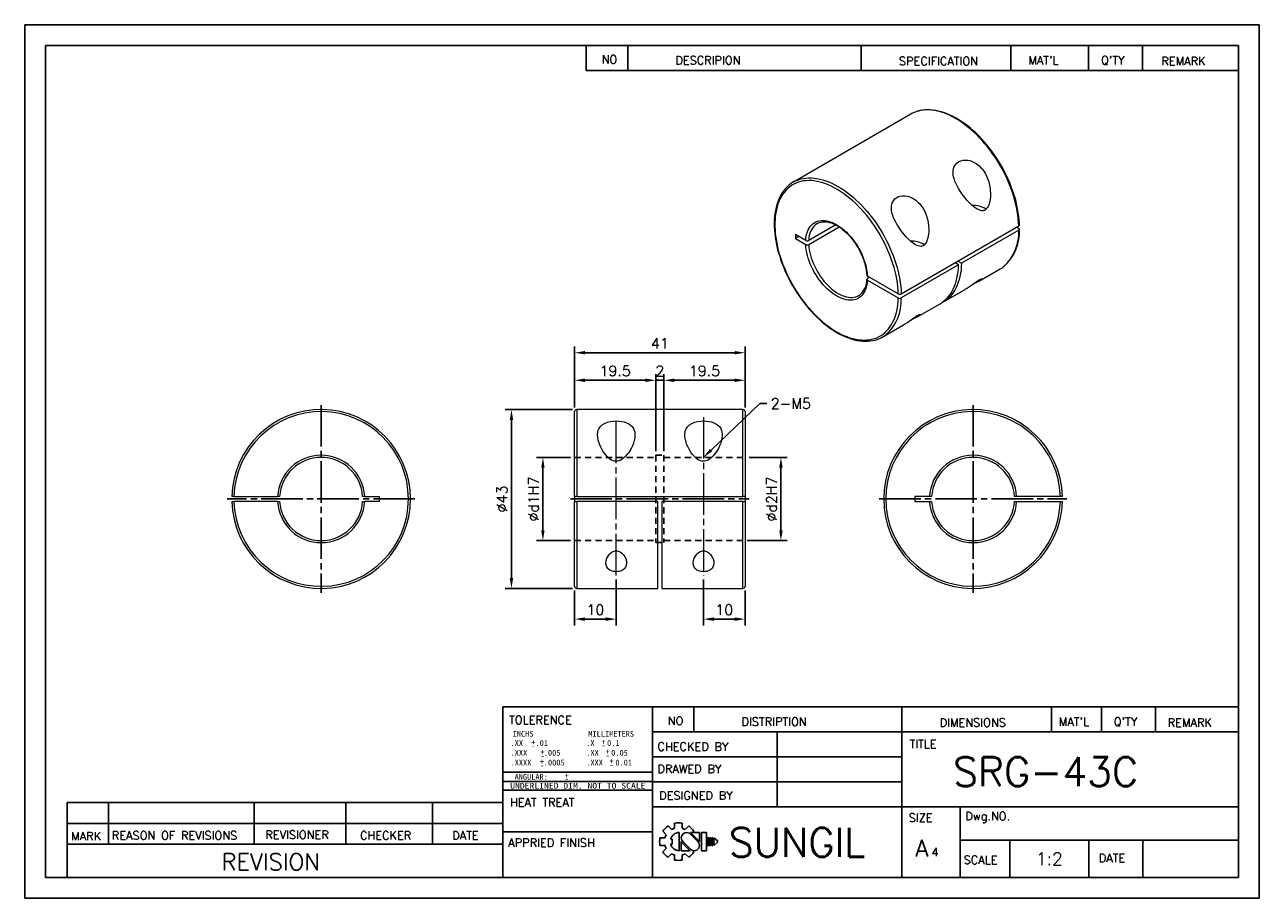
# Model space of a CAD drawing. Extents: x 10 to 307, y 10 to 220.
import ezdxf
from ezdxf.enums import TextEntityAlignment as Align

# ---------------------------------------------------------------- set-up
doc = ezdxf.new("R2010")
doc.units = 0
doc.header["$LTSCALE"] = 0.5
doc.header["$MEASUREMENT"] = 0
doc.linetypes.add('CENTER', pattern=[27, 20, -2, 3, -2])
doc.linetypes.add('HIDDEN', pattern=[5, 3, -2])
doc.layers.get('0').update_dxf_attribs({"linetype": 'CONTINUOUS'})
doc.layers.get('Defpoints').update_dxf_attribs({"linetype": 'CONTINUOUS'})
doc.layers.add('DIM', color=4, linetype='CONTINUOUS')
doc.styles.add('MONOTXT', font='DotumChe.ttf')
doc.styles.get("Standard").update_dxf_attribs({"font": 'romans.shx', "bigfont": 'whgtxt.shx'})
doc.dimstyles.new('LIM', dxfattribs={"dimtxt": 2.5, "dimasz": 2.5, "dimexe": 1.5, "dimexo": 1, "dimgap": 1, "dimtad": 1, "dimdec": 3, "dimzin": 9, "dimdsep": 46, "dimtxsty": 'Standard', "dimcen": 2.5, "dimclrd": 1, "dimclre": 1, "dimadec": 0, "dimazin": 0, "dimtfac": 1, "dimtdec": 3, "dimtmove": 0, "dimatfit": 3, "dimfxl": 0, "dimtolj": 1, "dimtzin": 0, "dimarcsym": 0})

# ---------------------------------------------------------------- blocks, each defined once
blk = doc.blocks.new('*D131')
at = {"color": 1, "lineweight": -2}
for p, q in [((142.29, 127.99), (142.29, 136.03)), ((144.79, 134.53), (159.29, 134.53)), ((161.79, 117.49), (161.79, 136.03))]:
    blk.add_line(p, q, dxfattribs=at)
at = {"color": 1}
for points in [[(144.79, 134.94), (144.79, 134.11), (142.29, 134.53)], [(159.29, 134.94), (159.29, 134.11), (161.79, 134.53)]]:
    blk.add_solid(points, dxfattribs=at)
at = {"layer": 'Defpoints', "color": 0}
for p in [(161.79, 134.53), (142.29, 126.99), (161.79, 116.49)]:
    blk.add_point(p, dxfattribs=at)
at = {"color": 0, "insert": (152.04, 136.78), "char_height": 2.5, "attachment_point": 5}
blk.add_mtext('\\A1;19.5', dxfattribs=at)
blk = doc.blocks.new('*D132')
at = {"color": 1, "lineweight": -2}
for p, q in [((163.79, 117.49), (163.79, 136.03)), ((180.79, 134.53), (166.29, 134.53)), ((183.29, 127.99), (183.29, 136.03))]:
    blk.add_line(p, q, dxfattribs=at)
at = {"color": 1}
for points in [[(166.29, 134.94), (166.29, 134.11), (163.79, 134.53)], [(180.79, 134.94), (180.79, 134.11), (183.29, 134.53)]]:
    blk.add_solid(points, dxfattribs=at)
at = {"layer": 'Defpoints', "color": 0}
for p in [(163.79, 134.53), (183.29, 126.99), (163.79, 116.49)]:
    blk.add_point(p, dxfattribs=at)
at = {"color": 0, "insert": (173.54, 136.78), "char_height": 2.5, "attachment_point": 5}
blk.add_mtext('\\A1;19.5', dxfattribs=at)
blk = doc.blocks.new('*D133')
at = {"color": 1, "lineweight": -2}
for p, q in [((159.29, 134.53), (156.79, 134.53)), ((161.79, 117.49), (161.79, 136.03)), ((161.79, 134.53), (163.79, 134.53)), ((163.79, 117.49), (163.79, 136.03)), ((166.29, 134.53), (168.79, 134.53))]:
    blk.add_line(p, q, dxfattribs=at)
at = {"color": 1}
for points in [[(159.29, 134.94), (159.29, 134.11), (161.79, 134.53)], [(166.29, 134.94), (166.29, 134.11), (163.79, 134.53)]]:
    blk.add_solid(points, dxfattribs=at)
at = {"layer": 'Defpoints', "color": 0}
for p in [(163.79, 134.53), (161.79, 116.49), (163.79, 116.49)]:
    blk.add_point(p, dxfattribs=at)
at = {"color": 0, "insert": (162.79, 136.78), "char_height": 2.5, "attachment_point": 5}
blk.add_mtext('\\A1;2', dxfattribs=at)
blk = doc.blocks.new('*D134')
at = {"color": 1, "lineweight": -2}
for p, q in [((142.29, 127.99), (142.29, 142.65)), ((183.29, 127.99), (183.29, 142.65)), ((144.79, 141.15), (180.79, 141.15))]:
    blk.add_line(p, q, dxfattribs=at)
at = {"color": 1}
for points in [[(144.79, 141.56), (144.79, 140.73), (142.29, 141.15)], [(180.79, 141.56), (180.79, 140.73), (183.29, 141.15)]]:
    blk.add_solid(points, dxfattribs=at)
at = {"layer": 'Defpoints', "color": 0}
for p in [(183.29, 141.15), (142.29, 126.99), (183.29, 126.99)]:
    blk.add_point(p, dxfattribs=at)
at = {"color": 0, "insert": (162.79, 143.4), "char_height": 2.5, "attachment_point": 5}
blk.add_mtext('\\A1;41', dxfattribs=at)
blk = doc.blocks.new('*D135')
at = {"color": 1, "lineweight": -2}
for p, q in [((152.29, 86.63), (152.29, 75.61)), ((142.29, 83.99), (142.29, 75.61)), ((144.79, 77.11), (149.79, 77.11))]:
    blk.add_line(p, q, dxfattribs=at)
at = {"color": 1}
for points in [[(144.79, 77.53), (144.79, 76.69), (142.29, 77.11)], [(149.79, 77.53), (149.79, 76.69), (152.29, 77.11)]]:
    blk.add_solid(points, dxfattribs=at)
at = {"layer": 'Defpoints', "color": 0}
for p in [(152.29, 87.63), (142.29, 84.99), (152.29, 77.11)]:
    blk.add_point(p, dxfattribs=at)
at = {"color": 0, "insert": (147.29, 79.36), "char_height": 2.5, "attachment_point": 5}
blk.add_mtext('\\A1;10', dxfattribs=at)
blk = doc.blocks.new('*D136')
at = {"color": 1, "lineweight": -2}
for p, q in [((173.29, 86.63), (173.29, 75.61)), ((183.29, 83.99), (183.29, 75.61)), ((175.79, 77.11), (180.79, 77.11))]:
    blk.add_line(p, q, dxfattribs=at)
at = {"color": 1}
for points in [[(175.79, 77.53), (175.79, 76.69), (173.29, 77.11)], [(180.79, 77.53), (180.79, 76.69), (183.29, 77.11)]]:
    blk.add_solid(points, dxfattribs=at)
at = {"layer": 'Defpoints', "color": 0}
for p in [(173.29, 87.63), (183.29, 84.99), (183.29, 77.11)]:
    blk.add_point(p, dxfattribs=at)
at = {"color": 0, "insert": (178.29, 79.36), "char_height": 2.5, "attachment_point": 5}
blk.add_mtext('\\A1;10', dxfattribs=at)
blk = doc.blocks.new('*D137')
at = {"color": 1, "lineweight": -2}
for p, q in [((141.29, 115.99), (133.16, 115.99)), ((134.66, 113.49), (134.66, 98.49)), ((141.29, 95.99), (133.16, 95.99))]:
    blk.add_line(p, q, dxfattribs=at)
at = {"color": 1}
for points in [[(134.24, 113.49), (135.07, 113.49), (134.66, 115.99)], [(134.24, 98.49), (135.07, 98.49), (134.66, 95.99)]]:
    blk.add_solid(points, dxfattribs=at)
at = {"layer": 'Defpoints', "color": 0}
for p in [(142.29, 115.99), (134.66, 95.99), (142.29, 95.99)]:
    blk.add_point(p, dxfattribs=at)
at = {"color": 0, "insert": (132.41, 105.99), "char_height": 2.5, "attachment_point": 5, "rotation": 90}
blk.add_mtext('\\A1;%%cd1H7', dxfattribs=at)
blk = doc.blocks.new('*D138')
at = {"color": 1, "lineweight": -2}
for p, q in [((184.29, 115.99), (193.42, 115.99)), ((191.92, 113.49), (191.92, 98.49)), ((183.79, 95.99), (193.42, 95.99))]:
    blk.add_line(p, q, dxfattribs=at)
at = {"color": 1}
for points in [[(191.51, 113.49), (192.34, 113.49), (191.92, 115.99)], [(191.51, 98.49), (192.34, 98.49), (191.92, 95.99)]]:
    blk.add_solid(points, dxfattribs=at)
at = {"layer": 'Defpoints', "color": 0}
for p in [(183.29, 115.99), (182.79, 95.99), (191.92, 95.99)]:
    blk.add_point(p, dxfattribs=at)
at = {"color": 0, "insert": (189.67, 105.99), "char_height": 2.5, "attachment_point": 5, "rotation": 90}
blk.add_mtext('\\A1;%%cd2H7', dxfattribs=at)
blk = doc.blocks.new('*D139')
at = {"color": 1, "lineweight": -2}
for p, q in [((141.79, 127.49), (125.6, 127.49)), ((127.1, 124.99), (127.1, 86.99)), ((141.79, 84.49), (125.6, 84.49))]:
    blk.add_line(p, q, dxfattribs=at)
at = {"color": 1}
for points in [[(126.68, 124.99), (127.51, 124.99), (127.1, 127.49)], [(126.68, 86.99), (127.51, 86.99), (127.1, 84.49)]]:
    blk.add_solid(points, dxfattribs=at)
at = {"layer": 'Defpoints', "color": 0}
for p in [(142.79, 127.49), (127.1, 84.49), (142.79, 84.49)]:
    blk.add_point(p, dxfattribs=at)
at = {"color": 0, "insert": (124.85, 105.99), "char_height": 2.5, "attachment_point": 5, "rotation": 90}
blk.add_mtext('\\A1;%%c43', dxfattribs=at)

msp = doc.modelspace()

# ---------------------------------------------------------------- linework, layer by layer
for p, q in [((307, 220), (10, 220)), ((10, 220), (10, 10)), ((307, 10), (307, 220)), ((302, 215), (15, 215)), ((15, 215), (15, 15)), ((145.0907, 215), (145.0907, 209)), ((155.0907, 215), (155.0907, 209)), ((211.2097, 215), (211.2097, 209)), ((247.2097, 215), (247.2097, 209)), ((265.9405, 215), (265.9405, 209)), ((278.9405, 215), (278.9405, 209)), ((302, 15), (302, 215)), ((145.0907, 209), (302, 209)), ((125, 15), (125, 56)), ((125, 56), (302, 56)), ((161, 56), (161, 15)), ((171, 56), (171, 50)), ((221, 56), (221, 15)), ((257, 56), (257, 50)), ((269, 56), (269, 50)), ((282, 56), (282, 50)), ((161, 50), (302, 50)), ((191, 50), (191, 32)), ((161, 44), (221, 44)), ((125, 36), (161, 36)), ((161, 38), (221, 38)), ((20.1963, 15), (20.1963, 33)), ((20.1963, 33), (125, 33)), ((30.1963, 33), (30.1963, 23)), ((65.2416, 33), (65.2416, 23)), ((87.2739, 33), (87.2739, 23)), ((108.0991, 33), (108.0991, 23)), ((161, 32), (302, 32)), ((235, 32), (235, 15)), ((20.1963, 28), (125, 28)), ((125, 26), (161, 26)), ((235, 24), (302, 24)), ((247, 24), (247, 15)), ((265.9684, 24), (265.9684, 15)), ((279.008, 24), (279.008, 15)), ((20.1963, 23), (125, 23)), ((15, 15), (302, 15)), ((10, 10), (307, 10))]:
    msp.add_line(p, q)
at = {"color": 7, "linetype": 'Continuous', "lineweight": 15}
for p, q in [((223.195, 198.5156), (194.9107, 182.1874)), ((197.8938, 168.1323), (195.4068, 169.568)), ((195.4068, 169.568), (195.4068, 168.5882)), ((205.092, 171.8789), (198.6015, 168.132)), ((198.6015, 167.1521), (205.9298, 171.3827)), ((200.6934, 172.2467), (200.6602, 172.2279)), ((220.8567, 155.2843), (249.141, 171.6125)), ((249.141, 170.6326), (235.3524, 162.6727)), ((248.6459, 171.3267), (249.1408, 171.0409)), ((196.2554, 169.0781), (195.4068, 168.5882)), ((195.4068, 168.5882), (197.8938, 167.1525)), ((234.6453, 162.2645), (220.8567, 154.3045)), ((234.6453, 162.2645), (233.7966, 162.7544)), ((234.5037, 163.1626), (235.3524, 162.6727)), ((239.7271, 158.4086), (244.6932, 161.2755)), ((213.2133, 159.2886), (212.7182, 159.0028)), ((220.1494, 155.2844), (212.7188, 159.5741)), ((212.7188, 158.5942), (220.1494, 154.3046)), ((210.6263, 154.888), (210.6594, 154.9069)), ((230.9046, 153.3155), (236.2246, 156.3866)), ((224.8779, 149.8363), (230.1975, 152.9073)), ((216.4089, 144.9473), (221.3753, 147.8144)), ((142.2922, 106.5948), (142.2922, 126.9948)), ((182.7922, 127.4948), (142.7922, 127.4948)), ((142.7922, 127.4948), (142.7922, 106.5948)), ((182.7922, 106.5948), (182.7922, 127.4948)), ((183.2922, 126.9948), (183.2922, 106.5948)), ((142.2922, 106.5948), (142.2922, 116.4948)), ((183.2922, 116.4948), (183.2922, 106.5948)), ((60.3202, 106.5948), (59.82, 106.5948)), ((59.82, 105.3948), (60.3202, 105.3948)), ((60.3202, 106.5948), (70.8288, 106.5948)), ((70.8288, 105.3948), (60.3202, 105.3948)), ((71.3296, 106.5948), (70.8288, 106.5948)), ((70.8288, 105.3948), (71.3296, 105.3948)), ((91.7944, 106.5948), (91.2936, 106.5948)), ((91.2936, 105.3948), (91.7944, 105.3948)), ((91.7944, 106.5948), (95.3116, 106.5948)), ((95.3116, 105.3948), (91.7944, 105.3948)), ((95.3116, 106.5948), (95.3116, 105.3948)), ((142.7922, 106.5948), (142.2922, 106.5948)), ((142.2922, 106.5948), (142.2922, 105.3948)), ((142.2922, 84.9948), (142.2922, 105.3948)), ((142.2922, 105.3948), (142.7922, 105.3948)), ((142.2922, 95.4948), (142.2922, 105.3948)), ((142.7922, 106.5948), (182.7922, 106.5948)), ((162.2922, 105.3948), (142.7922, 105.3948)), ((142.7922, 105.3948), (142.7922, 84.4948)), ((162.2922, 84.4948), (162.2922, 105.3948)), ((163.2922, 105.3948), (163.2922, 84.4948)), ((182.7922, 105.3948), (163.2922, 105.3948)), ((183.2922, 106.5948), (182.7922, 106.5948)), ((182.7922, 105.3948), (183.2922, 105.3948)), ((182.7922, 84.4948), (182.7922, 105.3948)), ((183.2922, 106.5948), (183.2922, 105.3948)), ((183.2922, 105.3948), (183.2922, 84.9948)), ((183.2922, 105.3948), (183.2922, 95.4948)), ((224.1434, 106.5948), (224.1434, 105.3948)), ((227.6606, 106.5948), (224.1434, 106.5948)), ((224.1434, 105.3948), (227.6606, 105.3948)), ((228.1614, 106.5948), (227.6606, 106.5948)), ((227.6606, 105.3948), (228.1614, 105.3948)), ((248.6263, 106.5948), (248.1254, 106.5948)), ((248.1254, 105.3948), (248.6263, 105.3948)), ((259.1348, 106.5948), (248.6263, 106.5948)), ((248.6263, 105.3948), (259.1348, 105.3948)), ((259.635, 106.5948), (259.1348, 106.5948)), ((259.1348, 105.3948), (259.635, 105.3948)), ((142.7922, 84.4948), (162.2922, 84.4948)), ((163.2922, 84.4948), (182.7922, 84.4948))]:
    msp.add_line(p, q, dxfattribs=at)
at = {"color": 1, "linetype": 'CENTER'}
for p, q in [((81.3116, 128.5698), (81.3116, 83.4198)), ((238.1434, 128.5698), (238.1434, 83.4198)), ((103.8866, 105.9948), (58.7179, 105.9948)), ((141.2672, 105.9948), (184.3172, 105.9948)), ((215.5684, 105.9948), (260.7123, 105.9948))]:
    msp.add_line(p, q, dxfattribs=at)
at = {"color": 1, "linetype": 'CENTER', "lineweight": 15}
for p, q in [((152.2922, 87.6284), (152.2922, 125.6955)), ((173.2922, 125.6941), (173.2922, 87.6284))]:
    msp.add_line(p, q, dxfattribs=at)
at = {"color": 5, "linetype": 'HIDDEN'}
for p, q in [((142.2922, 115.9948), (161.7922, 115.9948)), ((161.7922, 116.4948), (161.7922, 95.4948)), ((161.7922, 116.4948), (163.7922, 116.4948)), ((163.7922, 116.4948), (163.7922, 95.4948)), ((163.7922, 115.9948), (183.2922, 115.9948)), ((142.2922, 95.9948), (161.7922, 95.9948)), ((161.7922, 95.4948), (163.7922, 95.4948)), ((163.7922, 95.9948), (183.2922, 95.9948))]:
    msp.add_line(p, q, dxfattribs=at)
at = {"color": 0}
for p, q in [((125, 40.2855), (161, 40.2855)), ((125, 38.0531), (161, 38.0531))]:
    msp.add_line(p, q, dxfattribs=at)
at = {"color": 7, "linetype": 'Continuous', "lineweight": 15, "flags": 128}
for points in [[(249.141, 171.6125), (249.1028, 172.4808), (249.0293, 173.3663), (248.9207, 174.2671), (248.7771, 175.181), (248.599, 176.1059), (248.3868, 177.0396), (248.1409, 177.98), (247.8619, 178.9248), (247.5505, 179.8719), (247.2074, 180.819), (246.8334, 181.764), (246.4294, 182.7047), (245.9962, 183.6387), (245.535, 184.5641), (245.0468, 185.4786), (244.5327, 186.3801), (243.994, 187.2665), (243.4318, 188.1357), (242.8476, 188.9857), (242.2425, 189.8145), (241.6182, 190.6202), (240.9759, 191.4009), (240.3173, 192.1549), (239.6439, 192.8802), (238.9571, 193.5753), (238.2587, 194.2385), (237.5502, 194.8684), (236.8333, 195.4633), (236.1097, 196.0219), (235.3811, 196.543), (234.6491, 197.0253), (233.9154, 197.4677), (233.1818, 197.8691), (232.45, 198.2287), (231.7217, 198.5455), (230.9985, 198.8189), (230.2823, 199.0482), (229.5745, 199.2329), (228.8769, 199.3725), (228.1912, 199.4668), (227.5188, 199.5154), (226.8614, 199.5183), (226.2205, 199.4755), (225.5976, 199.3871), (224.9942, 199.2533), (224.4116, 199.0744), (223.943, 198.8911)], [(249.2874, 171.817), (249.2725, 172.2538), (249.2195, 173.0939), (249.1342, 173.948), (249.0169, 174.8143), (248.8678, 175.691), (248.6874, 176.5763), (248.476, 177.4683), (248.2341, 178.3653), (247.9623, 179.2652), (247.6612, 180.1664), (247.3315, 181.0668), (246.9737, 181.9648), (246.5888, 182.8584), (246.1775, 183.7457), (245.7406, 184.6249), (245.2792, 185.4943), (244.7941, 186.352), (244.2864, 187.1962), (243.7571, 188.0252), (243.2074, 188.8372), (242.6383, 189.6306), (242.051, 190.4037), (241.4467, 191.1548), (240.8267, 191.8825), (240.1922, 192.5852), (239.5445, 193.2614), (238.8849, 193.9097), (238.2148, 194.5288), (237.5355, 195.1172), (236.8484, 195.6738), (236.1548, 196.1974), (235.4562, 196.6867), (234.754, 197.1408), (234.0495, 197.5586), (233.3442, 197.9391), (232.6396, 198.2815), (231.937, 198.585), (231.2381, 198.8487), (230.5443, 199.072), (229.8572, 199.2544), (229.1782, 199.3952), (228.509, 199.4942), (227.8511, 199.5511), (227.2061, 199.5657), (226.5756, 199.5382), (225.9611, 199.4685), (225.3641, 199.3572), (224.7858, 199.2045), (224.2275, 199.0111), (223.9801, 198.9035)], [(234.6512, 180.6347), (234.3757, 181.125), (234.1209, 181.627), (233.7835, 182.4094), (233.6873, 182.6742), (233.5624, 183.0697), (233.4613, 183.4668), (233.3866, 183.8688), (233.3431, 184.2684), (233.3341, 184.6475), (233.3604, 185.0191), (233.4265, 185.3867), (233.5352, 185.7393), (233.8085, 186.2692), (234.2076, 186.7294), (234.6471, 187.0487), (235.1708, 187.2847), (235.7218, 187.4171), (236.321, 187.4572), (236.9413, 187.401), (237.5747, 187.248), (238.2279, 186.9885), (238.859, 186.6328), (239.513, 186.1392), (240.109, 185.5536), (240.3133, 185.3163), (240.6928, 184.8137), (241.0353, 184.2742), (241.4758, 183.4075), (241.634, 183.0265), (241.9018, 182.2425), (242.107, 181.4282), (242.1857, 181.0111), (242.2481, 180.5893), (242.2936, 180.165), (242.3296, 179.5327), (242.3264, 178.8979), (242.2391, 177.9382), (242.185, 177.6214), (242.1313, 177.3697), (241.9926, 176.8751), (241.9054, 176.6346), (241.7508, 176.2926), (241.5927, 176.0222), (241.4087, 175.7806), (241.3104, 175.6773), (241.0928, 175.5), (240.9741, 175.429), (240.8556, 175.3735), (240.6061, 175.3007), (240.4769, 175.2835), (240.125, 175.2961), (239.7683, 175.3825), (239.1632, 175.6594), (238.5721, 176.0505), (238.3059, 176.2578), (237.7818, 176.7135), (237.2636, 177.2196), (236.7516, 177.77), (236.4996, 178.059), (236.2551, 178.3513), (235.7761, 178.9598), (235.1961, 179.7715), (234.6512, 180.6347)], [(194.1696, 181.6921), (193.9313, 181.5137), (193.4882, 181.1258), (193.0708, 180.7012), (192.6799, 180.2405), (192.3163, 179.7445), (191.9807, 179.214), (191.674, 178.6503), (191.3969, 178.0543), (191.1501, 177.4273), (190.9343, 176.7708), (190.7499, 176.0862), (190.5974, 175.3751), (190.4771, 174.639), (190.3892, 173.8797), (190.3339, 173.0988), (190.3112, 172.2981), (190.3211, 171.4792), (190.3636, 170.644), (190.4384, 169.7943), (190.5453, 168.9318), (190.6841, 168.0583), (190.8544, 167.1756), (191.0558, 166.2855), (191.2878, 165.39), (191.5499, 164.4908), (191.8415, 163.5899), (192.162, 162.689), (192.5107, 161.79), (192.8869, 160.8948), (193.2897, 160.0053), (193.7183, 159.1232), (194.1719, 158.2504), (194.6493, 157.3887), (195.1498, 156.5399), (195.6722, 155.7058), (196.2154, 154.8881), (196.7784, 154.0884), (197.3599, 153.3086), (197.9587, 152.5501), (198.5738, 151.8146), (199.2037, 151.1036), (199.8472, 150.4186), (200.5031, 149.761), (201.1699, 149.1323), (201.8464, 148.5338), (202.5311, 147.9667), (203.2227, 147.4323), (203.9198, 146.9316), (204.6211, 146.466), (205.325, 146.0363), (206.0301, 145.6435), (206.7351, 145.2886), (207.4385, 144.9724), (208.1388, 144.6956), (208.8344, 144.4591), (209.5239, 144.2634), (210.2057, 144.109), (210.8783, 143.9963), (211.54, 143.9257), (212.1894, 143.8973), (212.8248, 143.9111), (213.4446, 143.9671), (214.0475, 144.0649), (214.632, 144.2042), (215.197, 144.3844), (215.6456, 144.5663)], [(220.1494, 155.2844), (220.1108, 156.1461), (220.0366, 157.0251), (219.927, 157.9193), (219.7823, 158.8266), (219.6028, 159.7448), (219.3889, 160.6717), (219.1412, 161.6051), (218.8603, 162.5427), (218.5468, 163.4823), (218.2015, 164.4216), (217.8252, 165.3583), (217.4188, 166.2902), (216.9833, 167.2152), (216.5197, 168.1308), (216.0292, 169.035), (215.5129, 169.9256), (214.9722, 170.8004), (214.4081, 171.6573), (213.8222, 172.4944), (213.2159, 173.3094), (212.5905, 174.1006), (211.9477, 174.866), (211.2889, 175.6037), (210.6157, 176.312), (209.9297, 176.9892), (209.2327, 177.6337), (208.5262, 178.2438), (207.8119, 178.8182), (207.0917, 179.3555), (206.3671, 179.8544), (205.6401, 180.3136), (204.9122, 180.7321), (204.1852, 181.1089), (203.461, 181.443), (202.7411, 181.7337), (202.0275, 181.9802), (201.3217, 182.182), (200.6255, 182.3386), (199.9406, 182.4496), (199.2685, 182.5147), (198.6109, 182.5338), (197.9695, 182.5068), (197.3456, 182.4339), (196.7409, 182.3151), (196.1568, 182.1508), (195.5947, 181.9413), (195.0559, 181.6872), (194.5417, 181.3891), (194.0534, 181.0477), (193.5921, 180.6637), (193.159, 180.2382), (192.755, 179.7722), (192.3813, 179.2667), (192.0385, 178.723), (191.7277, 178.1424), (191.4495, 177.5262), (191.2046, 176.8761), (190.9935, 176.1935), (190.8169, 175.48), (190.6751, 174.7375), (190.5684, 173.9676), (190.4972, 173.1722), (190.4615, 172.3532), (190.4615, 171.5127), (190.4972, 170.6526), (190.5684, 169.7749), (190.6751, 168.8819), (190.8169, 167.9756), (190.9935, 167.0582), (191.2046, 166.1319), (191.4495, 165.199), (191.7277, 164.2617), (192.0385, 163.3222), (192.3813, 162.3828), (192.755, 161.4457), (193.159, 160.5133), (193.5921, 159.5877), (194.0534, 158.6712), (194.5417, 157.766), (195.0559, 156.8742), (195.5947, 155.998), (196.1568, 155.1395), (196.7409, 154.3007), (197.3456, 153.4838), (197.9695, 152.6906), (198.6109, 151.923), (199.2685, 151.1829), (199.9406, 150.4721), (200.6255, 149.7922), (201.3217, 149.145), (202.0275, 148.5319), (202.7411, 147.9545), (203.461, 147.4141), (204.1852, 146.912), (204.9122, 146.4495), (205.6401, 146.0276), (206.3671, 145.6473), (207.0917, 145.3096), (207.8119, 145.0153), (208.5262, 144.7651), (209.2327, 144.5596), (209.9297, 144.3992), (210.6157, 144.2844), (211.2889, 144.2155), (211.9477, 144.1926), (212.5905, 144.2157), (213.2159, 144.2848), (213.8222, 144.3998), (214.4081, 144.5604), (214.9722, 144.7661), (215.5129, 145.0166), (216.0292, 145.3111), (216.5197, 145.6489), (216.9833, 146.0294), (217.4188, 146.4515), (217.8252, 146.9142), (218.2015, 147.4165), (218.5468, 147.9571), (218.8603, 148.5347), (219.1412, 149.1479), (219.3889, 149.7953), (219.6028, 150.4753), (219.7823, 151.1862), (219.927, 151.9265), (220.0366, 152.6942), (220.1108, 153.4875), (220.1494, 154.3046)], [(195.7031, 182.5819), (196.1273, 182.7462), (196.7099, 182.9251), (197.3134, 183.059), (197.9363, 183.1474), (198.5772, 183.1902), (199.2345, 183.1872), (199.9069, 183.1386), (200.5927, 183.0444), (201.2902, 182.9047), (201.998, 182.7201), (202.7143, 182.4908), (203.4374, 182.2174), (204.1657, 181.9005), (204.8976, 181.541), (205.6311, 181.1395), (206.3648, 180.6971), (207.0968, 180.2149), (207.8255, 179.6938), (208.5491, 179.1351), (209.2659, 178.5402), (209.9744, 177.9104), (210.6729, 177.2472), (211.3596, 176.5521), (212.0331, 175.8267), (212.6917, 175.0728), (213.3339, 174.2921), (213.9583, 173.4863), (214.5633, 172.6575), (215.1476, 171.8075), (215.7097, 170.9383), (216.2485, 170.0519), (216.7626, 169.1505), (217.2508, 168.236), (217.712, 167.3106), (218.1451, 166.3765), (218.5491, 165.4359), (218.9231, 164.4909), (219.2662, 163.5437), (219.5776, 162.5966), (219.8566, 161.6518), (220.1025, 160.7114), (220.3147, 159.7777), (220.4928, 158.8529), (220.6364, 157.939), (220.745, 157.0382), (220.8185, 156.1526), (220.8567, 155.2843)], [(219.802, 172.0624), (219.5265, 172.5527), (219.2717, 173.0547), (219.0392, 173.5738), (218.8381, 174.102), (218.7131, 174.4974), (218.6121, 174.8945), (218.5374, 175.2965), (218.4939, 175.6961), (218.4849, 176.0752), (218.5111, 176.4468), (218.5773, 176.8144), (218.686, 177.167), (218.8069, 177.4387), (219.1425, 177.9367), (219.3584, 178.1571), (219.5667, 178.326), (220.0493, 178.6055), (220.3216, 178.7124), (220.5896, 178.7896), (221.1666, 178.8768), (221.4718, 178.885), (221.7787, 178.869), (222.4077, 178.7644), (222.7255, 178.6757), (223.0534, 178.5587), (223.6975, 178.2502), (224.0098, 178.0605), (224.3428, 177.8264), (224.9692, 177.285), (225.2597, 176.9814), (225.6585, 176.4974), (226.0185, 175.9776), (226.343, 175.4194), (226.6265, 174.8352), (226.9265, 174.0661), (227.1624, 173.2691), (227.3365, 172.4388), (227.4444, 171.5927), (227.4804, 170.9604), (227.4772, 170.3256), (227.4309, 169.6851), (227.3357, 169.0491), (227.2184, 168.5487), (227.0561, 168.0623), (226.9002, 167.7176), (226.7107, 167.4017), (226.5595, 167.2083), (226.3563, 167.0114), (226.1249, 166.8567), (225.884, 166.7585), (225.6276, 166.7112), (225.2713, 166.7245), (224.9191, 166.8102), (224.6153, 166.9312), (224.0171, 167.2707), (223.7228, 167.4782), (223.1936, 167.9067), (222.6743, 168.3869), (222.1573, 168.9175), (221.6504, 169.4867), (221.1648, 170.0791), (220.6935, 170.7033), (220.0143, 171.7117), (219.802, 172.0624)], [(197.8938, 168.1323), (197.942, 168.7054), (198.0267, 169.252), (198.1474, 169.7694), (198.3037, 170.2551), (198.4946, 170.7067), (198.7192, 171.1218), (198.9765, 171.4986), (199.2652, 171.835), (199.5838, 172.1294), (199.9307, 172.3805), (200.3043, 172.5868), (200.7026, 172.7475), (201.1238, 172.8616), (201.5656, 172.9287), (202.0261, 172.9484), (202.5027, 172.9207), (202.9933, 172.8456), (203.4953, 172.7235), (204.0063, 172.555), (204.5237, 172.341), (205.045, 172.0825), (205.5676, 171.7808), (206.0889, 171.4374), (206.6063, 171.054), (207.1173, 170.6325), (207.6193, 170.175), (208.1098, 169.6838), (208.5865, 169.1612), (209.0469, 168.6099), (209.4888, 168.0326), (209.9099, 167.4322), (210.3083, 166.8116), (210.6818, 166.174), (211.0288, 165.5224), (211.3474, 164.8601), (211.636, 164.1904), (211.8933, 163.5166), (212.118, 162.842), (212.3089, 162.1701), (212.4651, 161.504), (212.5859, 160.8472), (212.6706, 160.2028), (212.7188, 159.5741)], [(200.6926, 172.2405), (200.8001, 172.3038), (201.1401, 172.4513), (201.5012, 172.5588), (201.8808, 172.6258), (202.2765, 172.6522), (202.6865, 172.6385), (203.1094, 172.5851), (203.5436, 172.4923), (203.9877, 172.3606), (204.44, 172.1902), (204.8986, 171.9817), (205.3615, 171.7357), (205.8266, 171.4532), (206.2917, 171.1352), (206.7547, 170.7829), (207.2132, 170.3978), (207.665, 169.9815), (208.1081, 169.5359), (208.5403, 169.0629), (208.9595, 168.5646), (209.3636, 168.0433), (209.7509, 167.5013), (210.1193, 166.9412), (210.4673, 166.3655), (210.7932, 165.7769), (211.0955, 165.1781), (211.3727, 164.5719), (211.6237, 163.9612), (211.8473, 163.3488), (212.0425, 162.7376), (212.2086, 162.1304), (212.3448, 161.5302), (212.4508, 160.9397), (212.5261, 160.3618), (212.5706, 159.7992), (212.5719, 159.7705)], [(249.141, 170.6326), (249.2109, 170.6833), (249.275, 170.7728), (249.2841, 170.8696), (249.2373, 170.9626), (249.1408, 171.0409)], [(212.7188, 158.5942), (212.6706, 158.0211), (212.5859, 157.4745), (212.4651, 156.9571), (212.3089, 156.4714), (212.118, 156.0199), (211.8933, 155.6047), (211.636, 155.228), (211.3474, 154.8915), (211.0288, 154.5971), (210.6818, 154.3461), (210.3083, 154.1397), (209.9099, 153.9791), (209.4888, 153.8649), (209.0469, 153.7978), (208.5865, 153.7781), (208.1098, 153.8059), (207.6193, 153.881), (207.1173, 154.0031), (206.6063, 154.1716), (206.0889, 154.3856), (205.5676, 154.6441), (205.045, 154.9457), (204.5237, 155.2891), (204.0063, 155.6725), (203.4953, 156.094), (202.9933, 156.5515), (202.5027, 157.0428), (202.0261, 157.5653), (201.5656, 158.1166), (201.1238, 158.6939), (200.7026, 159.2943), (200.3043, 159.9149), (199.9307, 160.5526), (199.5838, 161.2042), (199.2652, 161.8664), (198.9765, 162.5361), (198.7192, 163.2099), (198.4946, 163.8845), (198.3037, 164.5565), (198.1474, 165.2225), (198.0267, 165.8794), (197.942, 166.5238), (197.8938, 167.1525)], [(198.6015, 167.1521), (198.6502, 166.5394), (198.7353, 165.9113), (198.8561, 165.271), (199.0121, 164.622), (199.2026, 163.9675), (199.4264, 163.3109), (199.6825, 162.6556), (199.9695, 162.0051), (200.2859, 161.3626), (200.6301, 160.7316), (201.0004, 160.1152), (201.3948, 159.5167), (201.8112, 158.9391), (202.2475, 158.3855), (202.7015, 157.8587), (203.1708, 157.3614), (203.653, 156.8962), (204.1455, 156.4656), (204.6459, 156.0716), (205.1516, 155.7165), (205.6598, 155.402), (206.1681, 155.1297), (206.6737, 154.901), (207.1741, 154.7172), (207.6667, 154.5792), (208.1488, 154.4877), (208.6181, 154.4431), (209.0721, 154.4458), (209.5084, 154.4956), (209.9249, 154.5924), (210.3192, 154.7356), (210.6263, 154.888)], [(230.1975, 152.9073), (230.4922, 153.087), (230.9872, 153.4357), (231.455, 153.8272), (231.8943, 154.2606), (232.3042, 154.7349), (232.6836, 155.2489), (233.0317, 155.8014), (233.3477, 156.3911), (233.6308, 157.0167), (233.8803, 157.6766), (234.0957, 158.3693), (234.2764, 159.0931), (234.422, 159.8463), (234.5322, 160.6272), (234.6067, 161.4339), (234.6453, 162.2645)], [(235.3524, 162.6727), (235.3138, 161.8421), (235.2393, 161.0354), (235.1291, 160.2545), (234.9835, 159.5013), (234.8028, 158.7775), (234.5874, 158.0848), (234.3379, 157.4249), (234.0548, 156.7994), (233.7388, 156.2096), (233.3907, 155.6571), (233.0113, 155.1431), (232.6014, 154.6688), (232.1621, 154.2354), (231.6944, 153.8439), (231.1993, 153.4952), (230.6781, 153.1901), (230.5453, 153.1215)], [(244.6932, 161.2755), (245.0468, 161.4935), (245.3903, 161.7338)], [(212.7182, 159.0028), (212.7015, 158.9927), (212.6397, 158.944), (212.5809, 158.8533), (212.5773, 158.7564), (212.6295, 158.6642), (212.7188, 158.5942)], [(236.2228, 156.3897), (236.5264, 156.5689), (237.07, 156.9256), (237.5471, 157.2584), (238.072, 157.6353), (238.3842, 157.8604), (238.7115, 158.0934), (238.9622, 158.2674), (239.2172, 158.438), (239.414, 158.5634), (239.6039, 158.6771), (239.7708, 158.7693), (239.9198, 158.8431), (240.0675, 158.9047), (240.1816, 158.9393), (240.2869, 158.9485), (240.331, 158.92), (240.2956, 158.8262), (240.1496, 158.6862), (239.8997, 158.5121), (239.5422, 158.3061), (239.1561, 158.109), (238.6851, 157.8861), (238.2865, 157.7048), (237.9713, 157.563)], [(221.3735, 147.8175), (221.6772, 147.9966), (222.2207, 148.3533), (222.6979, 148.6861), (223.2227, 149.063), (223.535, 149.2881), (223.8623, 149.5211), (224.113, 149.6951), (224.368, 149.8658), (224.5648, 149.9911), (224.7546, 150.1048), (224.9216, 150.197), (225.0706, 150.2708), (225.2182, 150.3324), (225.3324, 150.3671), (225.4376, 150.3762), (225.4818, 150.3477), (225.4464, 150.2539), (225.3003, 150.1139), (225.0505, 149.9398), (224.693, 149.7338), (224.3068, 149.5367), (223.8358, 149.3139), (223.4372, 149.1325), (223.1221, 148.9908)], [(147.8006, 121.3986), (147.8771, 122.1624), (147.98, 122.5309), (148.1317, 122.8838), (148.4552, 123.3712), (148.914, 123.8105), (149.4871, 124.1692), (150.2042, 124.4578), (150.8748, 124.6257), (151.6218, 124.7284), (152.2922, 124.7573), (152.9833, 124.7281), (153.6154, 124.6461), (154.2283, 124.5079), (154.7871, 124.3178), (155.2945, 124.0719), (155.7482, 123.7621), (156.1241, 123.397), (156.4397, 122.9399), (156.6549, 122.4284), (156.7507, 122.0218), (156.7959, 121.5946), (156.7932, 121.1432), (156.7446, 120.6766), (156.6223, 120.0691), (156.4364, 119.4457), (156.1862, 118.8021), (155.8756, 118.1527), (155.3031, 117.1966), (154.9578, 116.7247), (154.5678, 116.2684), (154.2178, 115.9225), (153.8259, 115.604), (153.3929, 115.3354), (152.8968, 115.136), (152.5783, 115.0695), (152.2429, 115.0519), (151.9181, 115.0861), (151.595, 115.17), (151.1827, 115.3488), (150.7962, 115.5889), (150.2029, 116.0935), (149.6843, 116.6731), (149.2703, 117.2375), (148.9072, 117.8216), (148.5882, 118.4248), (148.3186, 119.0331), (148.1038, 119.6299), (147.942, 120.223), (147.8375, 120.8168), (147.8006, 121.3986)], [(168.7922, 121.3977), (168.8687, 122.1615), (168.9716, 122.5299), (169.1233, 122.8829), (169.4468, 123.3703), (169.9056, 123.8096), (170.4786, 124.1683), (171.1958, 124.4569), (171.8664, 124.6248), (172.6134, 124.7275), (173.2837, 124.7564), (173.9749, 124.7272), (174.607, 124.6452), (175.2199, 124.507), (175.7787, 124.3169), (176.2861, 124.071), (176.7398, 123.7612), (177.1157, 123.3961), (177.4312, 122.9389), (177.6464, 122.4275), (177.7423, 122.0209), (177.7875, 121.5937), (177.7848, 121.1423), (177.7362, 120.6757), (177.6139, 120.0682), (177.428, 119.4448), (177.1778, 118.8012), (176.8672, 118.1518), (176.2947, 117.1957), (175.9494, 116.7238), (175.5594, 116.2674), (175.2094, 115.9216), (174.8175, 115.6031), (174.3845, 115.3345), (173.8884, 115.1351), (173.5699, 115.0686), (173.2345, 115.051), (172.9097, 115.0851), (172.5866, 115.1691), (172.1743, 115.3479), (171.7878, 115.588), (171.1945, 116.0926), (170.6758, 116.6722), (170.2619, 117.2366), (169.8987, 117.8207), (169.5798, 118.4238), (169.3101, 119.0322), (169.0954, 119.629), (168.9336, 120.2221), (168.8291, 120.8159), (168.7922, 121.3977)], [(149.7922, 90.5919), (149.8611, 91.182), (150.0691, 91.7951), (150.3337, 92.2755), (150.7013, 92.7406), (150.9575, 92.9808), (151.2582, 93.1969), (151.5133, 93.3323), (151.7987, 93.4362), (152.0405, 93.487), (152.2963, 93.5048), (152.5452, 93.4868), (152.794, 93.4338), (153.0789, 93.3287), (153.3465, 93.1843), (153.6886, 92.928), (153.9846, 92.6283), (154.3386, 92.1345), (154.595, 91.6033), (154.7483, 91.0603), (154.7908, 90.5127), (154.7276, 90.0615), (154.5565, 89.6267), (154.3511, 89.3281), (154.067, 89.0546), (153.7877, 88.8677), (153.4533, 88.7099), (153.0863, 88.5952), (152.6735, 88.5229), (152.3144, 88.502), (151.9427, 88.5195), (151.6143, 88.5692), (151.2955, 88.6519), (150.9975, 88.7659), (150.725, 88.91), (150.4657, 89.0966), (150.2471, 89.3119), (150.0102, 89.6596), (149.8598, 90.0496), (149.8089, 90.316), (149.7922, 90.5919)], [(170.7922, 90.5919), (170.8611, 91.182), (171.0691, 91.7951), (171.3337, 92.2755), (171.7013, 92.7406), (171.9575, 92.9808), (172.2582, 93.1969), (172.5133, 93.3323), (172.7987, 93.4362), (173.0405, 93.487), (173.2963, 93.5048), (173.5452, 93.4868), (173.794, 93.4338), (174.0789, 93.3287), (174.3465, 93.1843), (174.6886, 92.928), (174.9846, 92.6283), (175.3386, 92.1345), (175.595, 91.6033), (175.7483, 91.0603), (175.7908, 90.5127), (175.7276, 90.0615), (175.5565, 89.6267), (175.3511, 89.3281), (175.067, 89.0546), (174.7877, 88.8677), (174.4533, 88.7099), (174.0863, 88.5952), (173.6735, 88.5229), (173.3144, 88.502), (172.9427, 88.5195), (172.6143, 88.5692), (172.2955, 88.6519), (171.9975, 88.7659), (171.725, 88.91), (171.4657, 89.0966), (171.2471, 89.3119), (171.0102, 89.6596), (170.8598, 90.0496), (170.8089, 90.316), (170.7922, 90.5919)]]:
    msp.add_lwpolyline(points, dxfattribs=at)
at = {"color": 7, "linetype": 'Continuous', "lineweight": 15}
for centre, radius, start, end in [((226.7933, 192.2807), 7.1987, 113.324483, 119.990347), ((198.506, 175.9596), 7.191, 112.940135, 126.790155), ((238.0316, 170.4204), 6.1541, 58.132986, 90.673149), ((203.4139, 168.2785), 4.8146, 124.885166, 181.743356), ((238.0272, 170.077), 11.1276, 311.429036, 2.861979), ((238.1139, 170.2331), 11.1897, 310.765587, 3.087368), ((249.0622, 171.8212), 0.2231, 290.679704, 359.788023), ((198.248, 168.7916), 0.7484, 241.752901, 298.190299), ((198.248, 167.8147), 0.751, 241.860037, 298.083163), ((223.182, 161.847), 6.1553, 58.138435, 90.698075), ((208.0215, 158.6282), 4.5532, 304.907121, 2.269761), ((212.8395, 159.8165), 0.2708, 189.755963, 243.523705), ((220.5032, 155.9556), 0.7586, 242.210261, 297.776547), ((209.9846, 153.6428), 10.8922, 311.095262, 3.482733), ((220.5031, 154.9589), 0.7438, 241.606873, 298.379935), ((212.8141, 151.1745), 7.1903, 293.49528, 307.028595), ((81.3116, 105.9948), 21.5, 181.59916, 178.40084), ((81.3116, 105.9948), 21, 181.637245, 178.362755), ((142.7922, 126.9948), 0.5, 90, 180), ((182.7922, 126.9948), 0.5, 0, 90), ((238.1434, 105.9948), 21.5, 1.59916, 358.40084), ((238.1434, 105.9948), 21, 1.637245, 358.362755), ((81.3116, 105.9948), 10.5, 3.275829, 176.724171), ((81.3116, 105.9948), 10, 3.439813, 176.560187), ((238.1434, 105.9948), 10.5, 3.275829, 176.724171), ((238.1434, 105.9948), 10, 3.439813, 176.560187), ((81.3116, 105.9948), 21.5, 181.59916, 0), ((81.3116, 105.9948), 10.5, 183.275829, 356.724171), ((81.3116, 105.9948), 10, 183.439813, 356.560187), ((238.1434, 105.9948), 21.5, 180, 358.40084), ((238.1434, 105.9948), 10.5, 183.275829, 356.724171), ((238.1434, 105.9948), 10, 183.439813, 356.560187), ((142.7922, 84.9948), 0.5, 180, 270), ((182.7922, 84.9948), 0.5, 270, 0)]:
    msp.add_arc(centre, radius, start, end, dxfattribs=at)
at = {"layer": 'DIM', "color": 0}
for p, q in [((164.7555, 27.3858), (165.616, 26.5254)), ((166.3456, 28.0444), (166.3456, 26.8276)), ((168.1456, 28.0444), (168.1456, 26.8276)), ((168.8752, 26.5254), (169.7356, 27.3858)), ((162.8242, 24.523), (164.041, 24.523)), ((162.8242, 24.523), (164.041, 24.523)), ((163.4828, 26.113), (164.3432, 25.2526)), ((165.3565, 24.223), (165.766, 24.223)), ((165.766, 24.223), (165.766, 23.023)), ((167.4582, 25.8087), (167.4582, 21.4373)), ((171.9487, 23.623), (170.0992, 25.4663)), ((172.3357, 23.6608), (170.1807, 25.8087)), ((170.1807, 25.8087), (172.3357, 25.8087)), ((170.7041, 25.8087), (171.0084, 26.113)), ((172.3357, 25.8087), (172.3357, 23.623)), ((172.8457, 25.8087), (172.8457, 23.623)), ((172.8457, 25.8087), (174.0457, 25.8087)), ((174.0457, 25.8087), (174.0457, 23.623)), ((174.2557, 24.523), (174.2557, 23.623)), ((174.2557, 24.523), (174.5557, 24.523)), ((174.5557, 24.523), (174.5557, 23.623)), ((174.7657, 24.523), (174.7657, 23.623)), ((174.7657, 24.523), (175.0657, 24.523)), ((175.0657, 24.523), (175.0657, 23.623)), ((175.2757, 24.523), (175.2757, 23.623)), ((175.2757, 24.523), (175.5757, 24.523)), ((175.5757, 24.523), (175.5757, 23.623)), ((175.7857, 24.523), (175.7857, 23.623)), ((175.7857, 24.523), (176.6857, 23.773)), ((176.6857, 23.773), (176.6857, 23.623)), ((176.6857, 23.773), (176.6857, 23.473)), ((162.8242, 22.723), (164.041, 22.723)), ((163.4828, 21.133), (164.3432, 21.9934)), ((165.3565, 23.023), (165.766, 23.023)), ((167.9557, 23.623), (167.9557, 21.4373)), ((167.9557, 23.5851), (170.1107, 21.4373)), ((167.9557, 21.4373), (170.1107, 21.4373)), ((168.3427, 23.623), (170.1922, 21.7796)), ((170.6284, 21.5129), (171.0084, 21.133)), ((172.8457, 23.623), (172.8457, 21.4373)), ((172.8457, 21.4373), (174.0457, 21.4373)), ((174.0457, 23.623), (174.0457, 21.4373)), ((174.2557, 23.623), (174.2557, 22.723)), ((174.2557, 22.723), (174.5557, 22.723)), ((174.5557, 23.623), (174.5557, 22.723)), ((174.7657, 23.623), (174.7657, 22.723)), ((174.7657, 22.723), (175.0657, 22.723)), ((175.0657, 23.623), (175.0657, 22.723)), ((175.2757, 23.623), (175.2757, 22.723)), ((175.2757, 22.723), (175.5757, 22.723)), ((175.5757, 23.623), (175.5757, 22.723)), ((175.7857, 23.623), (175.7857, 22.723)), ((176.6857, 23.473), (175.7857, 22.723)), ((176.6857, 23.623), (176.6857, 23.473)), ((164.7555, 19.8602), (165.616, 20.7206)), ((166.3456, 20.4184), (166.3456, 19.2016)), ((168.1456, 20.4184), (168.1456, 19.2016)), ((168.8752, 20.7206), (169.7356, 19.8602))]:
    msp.add_line(p, q, dxfattribs=at)
for centre, radius, start, end in [((167.2456, 23.623), 4.5121, 123.49434, 146.50566), ((167.2456, 23.623), 3.3286, 105.687209, 119.312791), ((167.2456, 23.623), 4.5121, 78.49434, 101.50566), ((167.2456, 23.623), 3.3286, 60.687209, 74.312791), ((167.2456, 23.623), 4.5121, 33.49434, 56.50566), ((167.2456, 23.623), 4.5121, 168.49434, 191.50566), ((167.2456, 23.623), 3.3286, 150.687209, 164.312791), ((167.4582, 23.623), 2.1857, 90, 164.067144), ((169.2307, 24.5359), 1.2728, 43.220228, 225.828215), ((167.2456, 23.623), 4.5121, 213.49434, 236.50566), ((167.2456, 23.623), 3.3286, 195.687209, 209.312791), ((167.4582, 23.623), 2.1857, 195.932856, 270), ((167.2456, 23.623), 4.5121, 303.49434, 326.50566), ((171.0607, 22.7101), 1.2728, 223.220228, 45.828215), ((167.2456, 23.623), 3.3286, 240.687209, 254.312791), ((167.2456, 23.623), 4.5121, 258.49434, 281.50566), ((167.2456, 23.623), 3.3286, 285.687209, 299.312791)]:
    msp.add_arc(centre, radius, start, end, dxfattribs=at)

# ---------------------------------------------------------------- texts
for s, height, p in [('NO', 2, (148.7839, 210.6585)), ('DESCRIPION', 2, (166.5267, 210.4522)), ('SPECIFICATION', 2, (220.3038, 210.2459)), ("MAT'L", 2, (251.4287, 210.4522)), ("Q'TY", 2, (268.916, 210.4522)), ('REMARK', 2, (283.4434, 210.2459)), ('TOLERENCE', 2, (126.5255, 51.8649)), ('NO', 2, (164.6932, 51.6585)), ('DISTRIPTION', 2, (182.436, 51.4522)), ("MAT'L", 2, (258.7715, 51.4522)), ("Q'TY", 2, (271.9755, 51.4522)), ('DIMENSIONS', 2, (230.0941, 51.2459)), ('REMARK', 2, (284.9731, 51.2459)), ('TITLE', 2, (222.8732, 46.0881)), ('CHECKED BY', 2, (162.2174, 45.4691)), ('DRAWED BY', 2, (162.2174, 40.105)), ('DESIGNED BY', 2, (162.6301, 33.7092)), ('HEAT TREAT', 2, (126.7318, 32.0587)), ('SIZE', 2, (222.6669, 28.3451)), ('Dwg.NO.', 2, (236.2835, 28.7577)), ('MARK', 2, (21.1824, 23.9345)), ('REASON OF REVISIONS', 2, (30.9592, 24.0975)), ('REVISIONER', 2, (67.9048, 24.2605)), ('CHECKER', 2, (90.6455, 24.0975)), ('DATE', 2, (112.8572, 24.0975)), ('APPRIED FINISH', 2, (126.3191, 22.362)), ('A', 4, (224.3125, 20.0165)), ('REVISION', 4, (57.354, 16.762)), ('SCALE', 2, (235.8709, 18.2357)), ('DATE', 2, (268.388, 18.6483))]:
    msp.add_text(s, height=height).set_placement(p)
at = {"style": 'MONOTXT'}
for s, p in [('.XX   .01', (126.8839, 46.6317)), ('INCHS', (127.3862, 48.8304)), ('+', (131.8296, 46.7971)), ('.X   0.1', (145.0965, 46.6317)), ('MILLIMETERS', (145.5862, 48.8304)), ('+', (148.7629, 46.898)), ('.XXX    .005', (126.8839, 44.2829)), ('-', (131.8296, 45.9489)), ('+', (134.0515, 44.4423)), ('.XX   0.05', (145.0965, 44.2829)), ('-', (148.7629, 46.0498)), ('+', (149.7392, 44.5096)), ('.XXXX   .0005', (126.8839, 41.934)), ('+', (133.9505, 42.1212)), ('-', (133.9505, 41.273)), ('-', (134.0515, 43.5942)), ('.XXX   0.01', (145.0965, 41.934)), ('-', (149.7392, 43.6614)), ('+', (150.6818, 42.2894)), ('-', (150.6818, 41.4412)), ('ANGULAR:   ', (127.8556, 38.4887)), ('+', (139.8877, 38.7436)), ('-', (139.8877, 38.0436))]:
    msp.add_text(s, height=1.4, dxfattribs=at).set_placement(p)
at = {"style": 'MONOTXT', "width": 1.217965}
msp.add_text('UNDERLINED DIM. NOT TO SCALE', height=1.4, rotation=360, dxfattribs=at).set_placement((126.7857, 36.3492), (159.3357, 36.3492), align=Align.FIT)
at = {"insert": (189.5008, 130.1965), "char_height": 2.5, "width": 2.5, "attachment_point": 1}
msp.add_mtext('2-M5', dxfattribs=at)
at = {"layer": 'DIM', "color": 0}
for s, height, p in [('SRG-43C', 6.96943, (233.3381, 36.9572)), ('SUNGIL', 6.96943, (179.3936, 19.9572)), ('4', 2, (228.1221, 20.104))]:
    msp.add_text(s, height=height, dxfattribs=at).set_placement(p)
at = {"layer": 'DIM', "color": 0, "insert": (256.5, 19.5), "char_height": 3, "width": 19, "attachment_point": 5}
msp.add_mtext('1:2', dxfattribs=at)

# ---------------------------------------------------------------- dimensions: what is measured, and where the dimension line sits
for base, p1, p2, picture, middle in [((183.2922, 141.1474), (142.2922, 126.9948), (183.2922, 126.9948), '*D134', (162.7922, 143.3974)), ((161.7922, 134.5258), (142.2922, 126.9948), (161.7922, 116.4948), '*D131', (152.0422, 136.7758)), ((163.7922, 134.5258), (183.2922, 126.9948), (163.7922, 116.4948), '*D132', (173.5422, 136.7758)), ((152.2922, 77.1102), (142.2922, 84.9948), (152.2922, 87.6284), '*D135', (147.2922, 79.3602)), ((183.2922, 77.1102), (173.2922, 87.6284), (183.2922, 84.9948), '*D136', (178.2922, 79.3602))]:
    dim = msp.add_linear_dim(base=base, p1=p1, p2=p2, dimstyle='LIM')
    dim.commit()
    dim.dimension.update_dxf_attribs({"geometry": picture, "text_midpoint": middle})
dim = msp.add_linear_dim(base=(163.7922, 134.5258), p1=(161.7922, 116.4948), p2=(163.7922, 116.4948), dimstyle='LIM')
dim.commit()
dim.dimension.update_dxf_attribs({"geometry": '*D133', "text_midpoint": (162.7922, 134.5258), "dimtype": 160})
for base, p1, p2, text, picture, middle in [((127.095, 84.4948), (142.7922, 127.4948), (142.7922, 84.4948), '%%c43', '*D139', (124.845, 105.9948)), ((134.6554, 95.9948), (142.2922, 115.9948), (142.2922, 95.9948), '%%cd1H7', '*D137', (132.4054, 105.9948)), ((191.9231, 95.9948), (183.2922, 115.9948), (182.7922, 95.9948), '%%cd2H7', '*D138', (189.6731, 105.9948))]:
    dim = msp.add_linear_dim(base=base, p1=p1, p2=p2, angle=90, text=text, dimstyle='LIM')
    dim.commit()
    dim.dimension.update_dxf_attribs({"geometry": picture, "text_midpoint": middle})

# ---------------------------------------------------------------- leaders
at = {"annotation_type": 0, "has_hookline": 1, "hookline_direction": 0, "text_width": 10}
msp.add_leader([(173.2922, 115.9948), (186.8569, 128.9465), (188.5008, 128.9465)], dimstyle='LIM', override={"dimgap": 1, "dimtad": 0}, dxfattribs=at)

doc.saveas('drawing.dxf')
